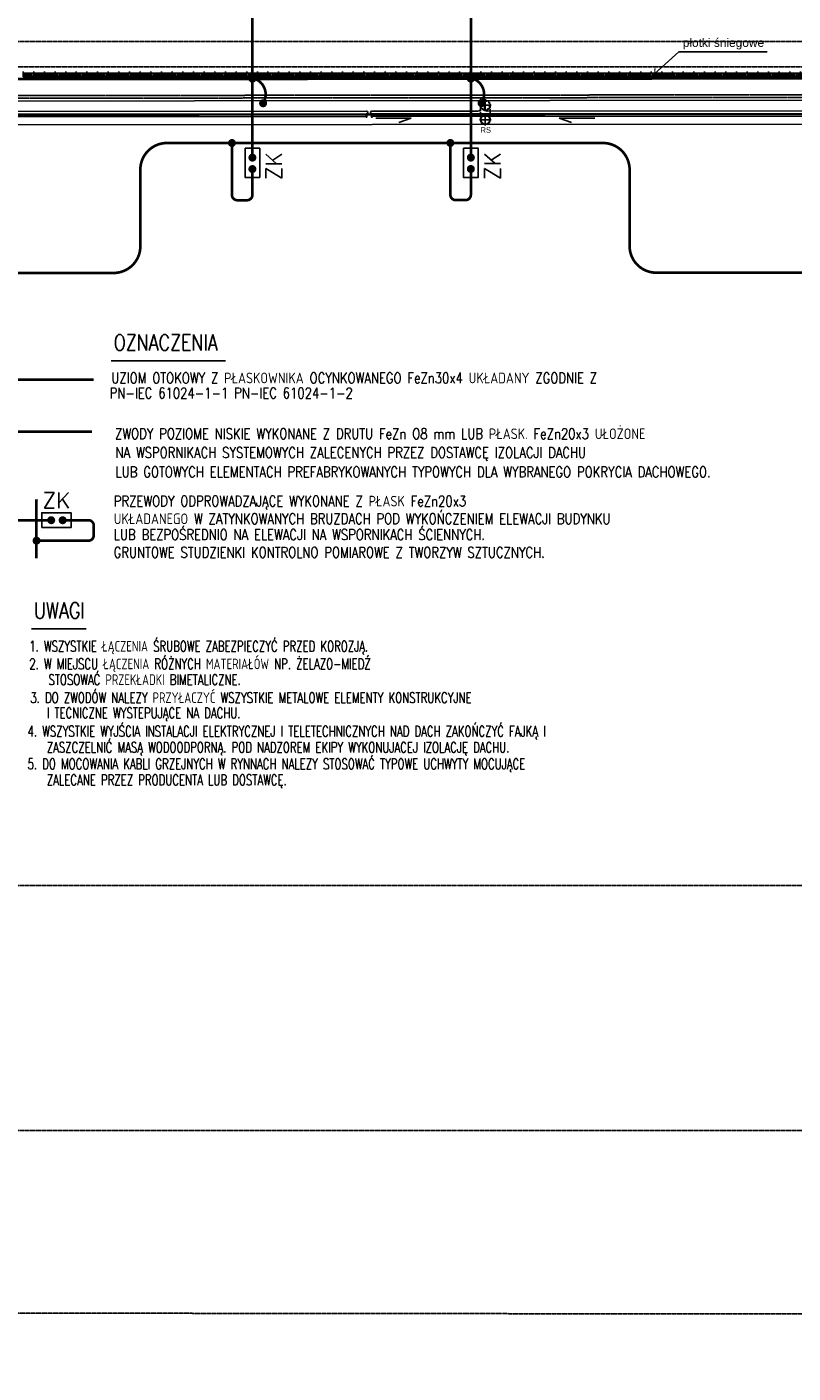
# Model space of a CAD drawing. Header units: inches. Extents: x -145354 to -97635, y 38777 to 78670.
# Tile 195 of 231: x -141200 to -139761, y 74706 to 77235. Entities that reach past the tile are written whole.
import ezdxf
from ezdxf.enums import TextEntityAlignment as Align

# ---------------------------------------------------------------- set-up
doc = ezdxf.new("R2010")
doc.units = ezdxf.units.IN
doc.header["$MEASUREMENT"] = 0
for name, pattern in [('CENTER', [2, 1.25, -0.25, 0.25, -0.25]), ('CONTINUA', [0]), ('DASHED2', [0.375, 0.25, -0.125]), ('HIDDEN', [0.375, 0.25, -0.125])]:
    doc.linetypes.add(name, pattern=pattern)
doc.layers.get('0').update_dxf_attribs({"color": 101})
for name, color, linetype in [('CIENKA', 8, 'CONTINUA'), ('E35', 6, 'Continuous'), ('E50', 3, 'Continuous'), ('Ins-wod', 152, 'Continuous'), ('Ins-wod-opis', 155, 'Continuous'), ('Opis-spadki', 61, 'Continuous'), ('Os-osie glowne', 8, 'CENTER'), ('Sch-opis', 51, 'Continuous'), ('W-idok', 9, 'Continuous')]:
    doc.layers.add(name, color=color, linetype=linetype)
doc.styles.add('arial', font='ARIAL.TTF', dxfattribs={"width": 0.75})
doc.styles.add('ROMANS', font='romans', dxfattribs={"width": 0.85})
doc.styles.add('TYTUL2', font='ARIAL.TTF')
doc.dimstyles.new('CHMIELNA', dxfattribs={"dimscale": 3.5, "dimtxt": 4, "dimasz": 1.5, "dimexe": 3, "dimexo": 0, "dimgap": 1, "dimtad": 1, "dimdec": 1, "dimrnd": 0.5, "dimzin": 12, "dimdsep": 46, "dimtxsty": 'ROMANS', "dimblk": 'DIMTICK', "dimcen": 0.09, "dimse1": 1, "dimse2": 1, "dimclrd": 143, "dimclrt": 53, "dimadec": 0, "dimazin": 0, "dimtfac": 1, "dimtdec": 1, "dimtix": 1, "dimtmove": 2, "dimatfit": 2, "dimldrblk": 'ARCHTICK', "dimfxl": 0, "dimtolj": 1, "dimtzin": 0, "dimarcsym": 0})

# ---------------------------------------------------------------- blocks, each defined once
blk = doc.blocks.new('rura_spustowa')
at = {"layer": 'Ins-wod', "linetype": 'Continuous'}
for p, q in [((-11.2, 0), (11.2, 0)), ((0, -11.2), (0, 11.2))]:
    blk.add_line(p, q, dxfattribs=at)
at = {"layer": 'Ins-wod', "linetype": 'Continuous', "ltscale": 25}
for radius in [9.25, 8.25]:
    blk.add_circle((0, 0), radius, dxfattribs=at)
blk = doc.blocks.new('RURASPUSTOWA')
at = {"layer": 'Ins-wod', "linetype": 'HIDDEN', "ltscale": 15}
for p, q in [((-20.5, 27), (-20.5, 0)), ((-2, 27), (-2, 0))]:
    blk.add_line(p, q, dxfattribs=at)
at = {"layer": 'Ins-wod', "linetype": 'HIDDEN'}
for p, q in [((-22.5, 0), (0, 0)), ((-11.3, -11.3), (-11.3, 11.3))]:
    blk.add_line(p, q, dxfattribs=at)
at = {"layer": 'Ins-wod', "linetype": 'HIDDEN', "ltscale": 15}
for radius in [9.25, 8.25]:
    blk.add_circle((-11.3, 0), radius, dxfattribs=at)
at = {"layer": 'Ins-wod', "linetype": 'Continuous'}
blk.add_blockref('rura_spustowa', (-11.3, 27), dxfattribs=at)
blk = doc.blocks.new('spadek_rynna')
at = {"layer": 'Ins-wod-opis'}
for p, q in [((0, 66.6), (0, 0)), ((0, 0), (7.8, 23.3))]:
    blk.add_line(p, q, dxfattribs=at)
blk = doc.blocks.new('płotek')
at = {"layer": 'CIENKA'}
h = blk.add_hatch(dxfattribs=at)
h.set_pattern_fill('LINE', color=256, angle=90, style=0)
h.set_pattern_definition([(90, (-76858.9865, 40023.877), (-3.175, 2e-16), [])])
h.paths.add_polyline_path([(120, -1), (0, -1), (0, -7), (120, -7)])
for p, q in [((120, 0), (0, 0)), ((0, 0), (0, -7)), ((120, -7), (120, 0)), ((120, -1), (0, -1)), ((0, -7), (120, -7)), ((0, -7), (0, -10)), ((20, -7), (20, -10)), ((40, -7), (40, -10)), ((60, -7), (60, -10)), ((80, -7), (80, -10)), ((100, -7), (100, -10)), ((120, -7), (120, -10))]:
    blk.add_line(p, q, dxfattribs=at)
blk = doc.blocks.new('DIMTICK')
for p, q in [((-1, 0), (1, 0)), ((0, 1), (0, -1))]:
    blk.add_line(p, q)
at = {"const_width": 0.141}
blk.add_lwpolyline([(0.71, 0.71), (-0.71, -0.71)], dxfattribs=at)

msp = doc.modelspace()

# ---------------------------------------------------------------- linework, layer by layer
at = {"layer": 'E35'}
for p, q in [((-140348.14, 77081.91), (-140348.14, 77098.74)), ((-140340.95, 77081.93), (-140340.95, 77098.74)), ((-141528.54, 77075.78), (-140562.52, 77076.71)), ((-140552.52, 77076.72), (-140353.13, 77076.91)), ((-140335.95, 77076.93), (-139586.5, 77077.66)), ((-141523.53, 77070.78), (-140562.52, 77071.71)), ((-141518.53, 77065.79), (-140562.52, 77066.71)), ((-140552.52, 77071.72), (-139591.51, 77072.65)), ((-140552.52, 77066.72), (-139596.52, 77067.65))]:
    msp.add_line(p, q, dxfattribs=at)
at = {"layer": 'E35', "linetype": 'Continuous'}
for p, q in [((-141041.93, 76607.82), (-140827.27, 76607.82)), ((-141191.86, 76104.5), (-141089.25, 76104.5))]:
    msp.add_line(p, q, dxfattribs=at)
at = {"layer": 'E35'}
for points, const_width in [([(-140563.77, 77066.71, 1), (-140561.27, 77066.71, 1)], 2.5), ([(-140553.77, 77066.72, 1), (-140551.27, 77066.72, 1)], 2.5), ([(-140779.23, 76970.53, 1), (-140774.43, 76965.74, 1)], 6.79), ([(-140779.19, 76991.96, 1), (-140774.39, 76987.16, 1)], 6.79), ([(-140368.93, 76970.69, 1), (-140364.13, 76965.89, 1)], 6.79), ([(-140368.89, 76992.11, 1), (-140364.1, 76987.31, 1)], 6.79), ([(-141157.11, 76306.14, 1), (-141152.31, 76310.94, 1)], 6.79), ([(-141135.69, 76306.1, 1), (-141130.89, 76310.9, 1)], 6.79)]:
    msp.add_lwpolyline(points, format="xyb", close=True, dxfattribs=dict(at, const_width=const_width))
for points in [[(-140790.65, 77007.17), (-140762.93, 77007.17), (-140762.93, 76952.35), (-140790.65, 76952.35)], [(-140380.36, 77007.32), (-140352.63, 77007.32), (-140352.63, 76952.5), (-140380.36, 76952.5)], [(-141172.33, 76294.68), (-141172.33, 76322.4), (-141117.5, 76322.4), (-141117.5, 76294.68)]]:
    msp.add_lwpolyline(points, close=True, dxfattribs=at)
for centre, radius, start, end in [((-140344.54, 77098.74), 3.59, 360, 180), ((-140562.52, 77074.21), 2.5, 270, 90), ((-140552.52, 77074.22), 2.5, 90, 270), ((-140353.14, 77081.91), 5, 270.0555, 360), ((-140335.95, 77081.93), 5, 180, 270.0555)]:
    msp.add_arc(centre, radius, start, end, dxfattribs=at)
at = {"layer": 'E50', "const_width": 5}
for points in [[(-140776.79, 77137.12), (-140776.79, 77293.58)], [(-140366.49, 77137.12), (-140366.49, 77293.58)], [(-141589.59, 77136.72), (-139525.44, 77138.72)]]:
    msp.add_lwpolyline(points, dxfattribs=at)
at = {"layer": 'E50', "const_width": 7.5}
for points in [[(-140776.79, 77141.5, 1), (-140776.79, 77134, 1)], [(-140366.49, 77141.65, 1), (-140366.49, 77134.15, 1)], [(-140362.74, 77137.9, -1), (-140370.24, 77137.9, -1)], [(-140753.28, 77093.27, 1), (-140760.13, 77090.22, 1)], [(-140342.99, 77093.43, 1), (-140349.84, 77090.37, 1)], [(-140815.24, 77013.31, 1), (-140815.24, 77020.81, 1)], [(-140404.94, 77013.46, 1), (-140404.94, 77020.96, 1)], [(-140776.79, 76985.81, 1), (-140776.79, 76993.31, 1)], [(-140366.49, 76985.96, 1), (-140366.49, 76993.46, 1)], [(-140776.83, 76964.39, 1), (-140776.83, 76971.89, 1)], [(-140366.53, 76964.54, 1), (-140366.53, 76972.04, 1)], [(-141150.96, 76308.54, 1), (-141158.46, 76308.54, 1)], [(-141129.54, 76308.5, 1), (-141137.04, 76308.5, 1)], [(-141178.46, 76270.09, 1), (-141185.96, 76270.09, 1)]]:
    msp.add_lwpolyline(points, format="xyb", close=True, dxfattribs=at)
at = {"layer": 'E50', "const_width": 5}
for points in [[(-140756.71, 77091.74, 0.5334917), (-140777.84, 77139.15, 2.2183293)], [(-140346.41, 77091.9, 0.5334917), (-140367.55, 77139.3, 2.2183293)]]:
    msp.add_lwpolyline(points, format="xyb", dxfattribs=at)
at = {"layer": 'E50', "linetype": 'Continuous', "const_width": 5}
for points in [[(-140776.79, 77134.81), (-140776.79, 76987.8)], [(-140366.49, 77134.97), (-140366.49, 76987.96)], [(-141299.97, 76308.54), (-141152.96, 76308.54)]]:
    msp.add_lwpolyline(points, dxfattribs=at)
at = {"layer": 'E50', "linetype": 'HIDDEN', "ltscale": 100, "const_width": 5}
for points in [[(-139695.3, 76773.47), (-140018.31, 76773.47, -0.4142136), (-140068.31, 76823.47), (-140068.31, 76967.06, 0.4142136), (-140118.31, 77017.06), (-140937.32, 77017.06, 0.4142136), (-140987.32, 76967.06), (-140987.32, 76822.98, -0.4142136), (-141037.32, 76772.98), (-141419.75, 76772.98)], [(-140815.24, 77017.06), (-140815.24, 76919.65, 0.4142136), (-140805.24, 76909.65), (-140786.79, 76909.65, 0.4142136), (-140776.79, 76919.65), (-140776.79, 76968.14)], [(-140404.94, 77017.21), (-140404.94, 76919.8, 0.4142136), (-140394.94, 76909.8), (-140376.49, 76909.8, 0.4142136), (-140366.49, 76919.8), (-140366.49, 76968.29)], [(-141182.72, 76236.71), (-141182.82, 76339.42, -0.0423024), (-141182.12, 76347.84, -0.0423024)], [(-141182.21, 76270.09), (-141084.81, 76270.09, 0.4142136), (-141074.81, 76280.09), (-141074.81, 76298.54, 0.4142136), (-141084.81, 76308.54), (-141133.29, 76308.54)]]:
    msp.add_lwpolyline(points, format="xyb", dxfattribs=at)
msp.add_lwpolyline([(-141311.86, 76572.65), (-141074.81, 76572.65)], dxfattribs=at)
at = {"layer": 'E50', "ltscale": 3, "const_width": 5}
msp.add_lwpolyline([(-141078.13, 76474.73), (-141319.64, 76474.73)], dxfattribs=at)
at = {"layer": 'Os-osie glowne'}
for p, q in [((-143172.52, 77207.92), (-137984, 77207.92)), ((-143172.33, 77160.01), (-137983.81, 77160.01)), ((-137984, 74815.64), (-143172.52, 74821.12)), ((-137984, 74815.64), (-143172.52, 74821.12))]:
    msp.add_line(p, q, dxfattribs=at)
for points in [[(-143172.52, 75622.42), (-137984, 75622.42)], [(-143172.52, 75622.42), (-137984, 75622.42)], [(-143172.52, 75162.42), (-137984, 75162.42)], [(-143172.52, 75162.42), (-137984, 75162.42)]]:
    msp.add_lwpolyline(points, dxfattribs=at)
at = {"layer": 'W-idok'}
for points in [[(-141509.38, 77050.92), (-139595.38, 77052.77), (-139597.84, 74707.85), (-138305.09, 74706.49), (-138325.13, 78339.42), (-142827.29, 78339.42), (-142803.04, 74709.67), (-141507.12, 74710.92)], [(-141527.4, 77068.9), (-139577.36, 77070.79), (-139579.82, 74725.83), (-138323.19, 74724.5), (-138343.03, 78321.42), (-142809.17, 78321.42), (-142785.16, 74727.69), (-141525.13, 74728.9)], [(-141529.4, 77070.9), (-139575.35, 77072.79), (-139577.82, 74727.83), (-138325.2, 74726.51), (-138345.02, 78319.42), (-142807.15, 78319.42), (-142783.17, 74729.69), (-141527.13, 74730.9)], [(-141554.43, 77095.88), (-139550.33, 77097.82), (-139552.79, 74752.8), (-138350.34, 74751.53), (-138369.88, 78294.42), (-142781.98, 78294.42), (-142758.34, 74754.71), (-141552.16, 74755.88)]]:
    msp.add_lwpolyline(points, close=True, dxfattribs=at)
at = {"layer": 'W-idok', "linetype": 'DASHED2'}
msp.add_lwpolyline([(-141559.43, 77100.87), (-139545.32, 77102.82), (-139547.79, 74757.79), (-138355.36, 74756.54), (-138374.85, 78289.42), (-142776.95, 78289.42), (-142753.37, 74759.72), (-141557.16, 74760.87)], close=True, dxfattribs=at)
msp.add_lwpolyline([(-141564.43, 77105.87), (-139540.32, 77107.83), (-139542.78, 74762.79), (-138360.39, 74761.54), (-138379.83, 78284.42), (-142771.92, 78284.42), (-142748.4, 74764.72), (-141562.17, 74765.87), (-141564.44, 77105.87)], dxfattribs=at)

# ---------------------------------------------------------------- block references
at = {"xscale": -1}
for name, p, rotation in [('płotek', (-141207.53, 77141.36), 180), ('płotek', (-141087.53, 77141.36), 180), ('płotek', (-140967.53, 77141.36), 180), ('płotek', (-140847.53, 77141.36), 180), ('płotek', (-140727.53, 77141.36), 180), ('płotek', (-140607.53, 77141.36), 180), ('płotek', (-140487.53, 77141.36), 180), ('płotek', (-140367.53, 77141.36), 180), ('płotek', (-140247.53, 77141.36), 180), ('płotek', (-140127.53, 77141.36), 180), ('płotek', (-140007.53, 77141.36), 180), ('płotek', (-139887.53, 77141.36), 180), ('płotek', (-139767.53, 77141.36), 180), ('spadek_rynna', (-140478.36, 77063.66), 90)]:
    msp.add_blockref(name, p, dxfattribs=dict(at, rotation=rotation))
at = {"rotation": 270}
msp.add_blockref('spadek_rynna', (-140200.45, 77063.66), dxfattribs=at)
at = {"layer": 'Ins-wod', "rotation": 180}
msp.add_blockref('RURASPUSTOWA', (-140350.65, 77087.87), dxfattribs=at)

# ---------------------------------------------------------------- texts
at = {"layer": 'E35', "style": 'ROMANS'}
for s, height, width, p in [('OZNACZENIA', 30, 0.8, (-141037.32, 76627.19)), ('UZIOM OTOKOWY Z PŁASKOWNIKA OCYNKOWANEGO FeZn30x4 UKŁADANY ZGODNIE Z ', 20, 0.8, (-141041.73, 76565.69)), (' PN-IEC 61024-1-1 PN-IEC 61024-1-2', 20, 0.8, (-141055.85, 76537.4)), ('ZWODY POZIOME NISKIE WYKONANE Z DRUTU FeZn O8 mm LUB PŁASK. FeZn20x3 UŁOŻONE', 20, 0.8, (-141034.85, 76460.87)), ('NA WSPORNIKACH SYSTEMOWYCH ZALECENYCH PRZEZ DOSTAWCĘ IZOLACJI DACHU', 20, 0.8, (-141033.89, 76425.68)), ('LUB GOTOWYCH ELEMENTACH PREFABRYKOWANYCH TYPOWYCH DLA WYBRANEGO POKRYCIA DACHOWEGO.', 20, 0.8, (-141033.89, 76389.21)), ('PRZEWODY ODPROWADZAJĄCE WYKONANE Z PŁASK FeZn20x3', 20, 0.8, (-141037.16, 76334.34)), ('UKŁADANEGO W ZATYNKOWANYCH BRUZDACH POD WYKOŃCZENIEM ELEWACJI BUDYNKU', 20, 0.8, (-141037.16, 76301.17)), ('LUB BEZPOŚREDNIO NA ELEWACJI NA WSPORNIKACH ŚCIENNYCH.', 20, 0.8, (-141037.16, 76271.5)), ('GRUNTOWE STUDZIENKI KONTROLNO POMIAROWE Z TWORZYW SZTUCZNYCH.', 20, 0.8, (-141037.39, 76237.99)), ('UWAGI', 30, 0.8, (-141187.24, 76123.87)), ('1. WSZYSTKIE ŁĄCZENIA ŚRUBOWE ZABEZPIECZYĆ PRZED KOROZJĄ.', 19.95, 0.7, (-141195.93, 76061.82)), ('2. W MIEJSCU ŁĄCZENIA RÓŻNYCH MATERIAŁÓW NP. ŻELAZO-MIEDŹ', 19.95, 0.7, (-141195.93, 76028.65)), ('STOSOWAĆ PRZEKŁADKI BIMETALICZNE.', 19.95, 0.7, (-141159.9, 75998.98)), ('3. DO ZWODÓW NALEZY PRZYŁACZYĆ WSZYSTKIE METALOWE ELEMENTY KONSTRUKCYJNE', 19.95, 0.7, (-141193.99, 75965.23)), ('I TECNICZNE WYSTEPUJĄCE NA DACHU.', 19.95, 0.7, (-141163.09, 75936.47)), ('4. WSZYSTKIE WYJŚCIA INSTALACJI ELEKTRYCZNEJ I TELETECHNICZNYCH NAD DACH ZAKOŃCZYĆ FAJKĄ I ', 19.95, 0.7, (-141199.13, 75902.09)), ('ZASZCZELNIĆ MASĄ WODOODPORNĄ. POD NADZOREM EKIPY WYKONUJACEJ IZOLACJĘ DACHU. ', 19.95, 0.7, (-141163.09, 75871.93)), ('5. DO MOCOWANIA KABLI GRZEJNYCH W RYNNACH NALEZY STOSOWAĆ TYPOWE UCHWYTY MOCUJĄCE ', 19.95, 0.7, (-141199.13, 75840.84)), ('ZALECANE PRZEZ PRODUCENTA LUB DOSTAWCĘ.', 19.95, 0.7, (-141163.09, 75810.69))]:
    msp.add_text(s, height=height, dxfattribs=dict(at, width=width)).set_placement(p)
at = {"layer": 'E50', "linetype": 'Continuous', "style": 'ROMANS'}
for rotation, p in [(90, (-140721.39, 76947.26)), (90, (-140311.09, 76947.41)), (360, (-141170.99, 76330.86))]:
    msp.add_text('ZK', height=30, rotation=rotation, dxfattribs=at).set_placement(p)
at = {"layer": 'Ins-wod-opis', "style": 'TYTUL2'}
msp.add_text('RS', height=10.212, dxfattribs=at).set_placement((-140338.61, 77041.57), align=Align.MIDDLE)
at = {"layer": 'Opis-spadki', "style": 'arial'}
msp.add_text('płotki śniegowe', height=16, dxfattribs=at).set_placement((-139968.44, 77197.61))

# ---------------------------------------------------------------- leaders
at = {"layer": 'Sch-opis'}
msp.add_leader([(-140021.09, 77147.34), (-139975.63, 77188.6), (-139809.78, 77188.6)], dimstyle='CHMIELNA', override={"dimasz": 4, "dimgap": 1, "dimtad": 0}, dxfattribs=at)

doc.saveas('drawing.dxf')
